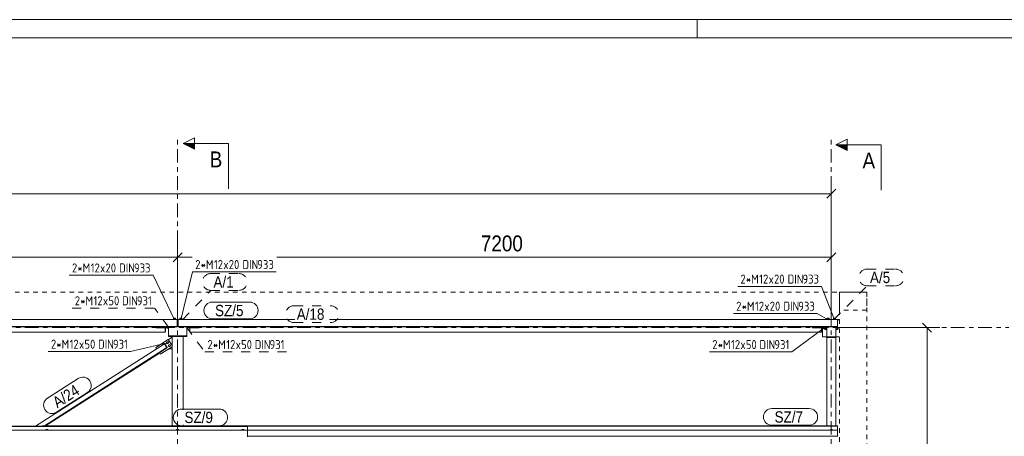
# Model space of a CAD drawing. Header units: millimetres. Extents: x -127 to 701, y 152 to 732.
# Tile 8 of 75: x 171 to 388, y 640 to 732. Entities that reach past the tile are written whole.
import ezdxf

# ---------------------------------------------------------------- set-up
doc = ezdxf.new("R2010")
doc.units = ezdxf.units.MM
for name, pattern in [('XKITLINE00', [0]), ('XKITLINE01', [4, 1, -1, 1, -1]), ('XKITLINE02', [4, 2, -2]), ('XKITLINE03', [6, 3, -1, 1, -1])]:
    doc.linetypes.add(name, pattern=pattern)
for name, color, linetype, lineweight in [('Bemassung', 1, 'Continuous', 0), ('Grid', 6, 'Continuous', 0), ('Schnitt', 6, 'Continuous', 0), ('Schrauben', 7, 'Continuous', 0), ('Schraubenbezeichnung', 5, 'Continuous', 0), ('Teil', 7, 'Continuous', 0), ('Text', 5, 'Continuous', 0), ('Zeichnungsrahmen', 3, 'Continuous', 0)]:
    doc.layers.add(name, color=color, linetype=linetype, lineweight=lineweight)
doc.styles.add('ARIAL', font='ARIAL.TTF')
doc.styles.add('ISOCPEUR', font='ISOCPEUR.TTF')

msp = doc.modelspace()

# ---------------------------------------------------------------- hatches: boundary and pattern name
at = {"layer": 'Schnitt'}
for points in [[(209.88, 703.76), (207.38, 705.01), (209.88, 705.01)], [(353.68, 703.5), (351.18, 704.75), (353.68, 704.75)]]:
    msp.add_hatch(color=256, dxfattribs=at).paths.add_polyline_path(points, flags=17)

# ---------------------------------------------------------------- linework, layer by layer
at = {"layer": 'Bemassung', "linetype": 'XKITLINE00', "lineweight": 0}
for p, q in [((350.18, 665.42), (350.18, 696.98)), ((351.17, 694.92), (349.19, 692.94)), ((-81.82, 693.93), (350.18, 693.93)), ((206.18, 665.42), (206.18, 682.98)), ((206.18, 665.42), (206.18, 682.98)), ((350.18, 665.42), (350.18, 682.98)), ((62.18, 679.93), (206.18, 679.93)), ((207.17, 680.92), (205.19, 678.94)), ((207.17, 680.92), (205.19, 678.94)), ((206.18, 679.93), (209.36, 679.93)), ((228.03, 679.93), (350.18, 679.93)), ((351.17, 680.92), (349.19, 678.94)), ((351.18, 664.42), (374.1, 664.42)), ((370.31, 665.41), (372.29, 663.43)), ((371.3, 520.42), (371.3, 664.42))]:
    msp.add_line(p, q, dxfattribs=at)
at = {"layer": 'Bemassung'}
for p in [(350.18, 693.93), (206.18, 679.93), (206.18, 679.93), (350.18, 679.93), (371.3, 664.42)]:
    msp.add_point(p, dxfattribs=at)
at = {"layer": 'Grid', "linetype": 'XKITLINE03', "lineweight": 0}
for p, q in [((206.18, 490.8), (206.18, 705.96)), ((350.18, 490.8), (350.18, 705.96)), ((-109.46, 664.42), (389.32, 664.42))]:
    msp.add_line(p, q, dxfattribs=at)
at = {"layer": 'Schnitt', "linetype": 'XKITLINE00', "lineweight": 0}
for p, q in [((207.38, 705.01), (209.88, 706.26)), ((207.38, 705.01), (209.88, 703.76)), ((217.38, 705.01), (207.38, 705.01)), ((209.88, 703.76), (209.88, 706.26)), ((217.38, 705.01), (217.38, 695.01)), ((351.18, 704.75), (353.68, 706)), ((353.68, 703.5), (353.68, 706)), ((351.18, 704.75), (353.68, 703.5)), ((361.18, 704.75), (351.18, 704.75)), ((361.18, 704.75), (361.18, 694.75))]:
    msp.add_line(p, q, dxfattribs=at)
at = {"layer": 'Schrauben', "linetype": 'XKITLINE00', "lineweight": 0}
for p, q in [((205.72, 666.27), (205.24, 666.27)), ((205.24, 666.22), (205.24, 666.27)), ((205.7, 666.47), (205.26, 666.47)), ((205.26, 666.47), (205.26, 666.27)), ((205.37, 666.27), (205.37, 666.47)), ((205.59, 666.27), (205.59, 666.47)), ((205.7, 666.27), (205.7, 666.47)), ((205.72, 666.22), (205.72, 666.27)), ((207.12, 666.27), (206.64, 666.27)), ((206.64, 666.22), (206.64, 666.27)), ((207.1, 666.47), (206.66, 666.47)), ((206.66, 666.47), (206.66, 666.27)), ((206.77, 666.27), (206.77, 666.47)), ((206.99, 666.27), (206.99, 666.47)), ((207.1, 666.27), (207.1, 666.47)), ((207.12, 666.22), (207.12, 666.27)), ((349.72, 666.27), (349.24, 666.27)), ((349.24, 666.22), (349.24, 666.27)), ((349.7, 666.47), (349.26, 666.47)), ((349.26, 666.47), (349.26, 666.27)), ((349.37, 666.27), (349.37, 666.47)), ((349.59, 666.27), (349.59, 666.47)), ((349.7, 666.27), (349.7, 666.47)), ((349.72, 666.22), (349.72, 666.27)), ((351.12, 666.27), (350.64, 666.27)), ((350.64, 666.22), (350.64, 666.27)), ((351.1, 666.47), (350.66, 666.47)), ((350.66, 666.47), (350.66, 666.27)), ((350.77, 666.27), (350.77, 666.47)), ((350.99, 666.27), (350.99, 666.47)), ((351.1, 666.27), (351.1, 666.47)), ((351.12, 666.22), (351.12, 666.27)), ((204.02, 664.34), (204.02, 664.18)), ((204.02, 664.18), (204.18, 664.18)), ((208.33, 664.18), (208.18, 664.18)), ((208.33, 664.34), (208.33, 664.18)), ((348.63, 664.18), (348.63, 664.34)), ((349.01, 664.18), (348.63, 664.18)), ((348.7, 664.22), (348.77, 664.34)), ((348.7, 664.22), (348.84, 663.98)), ((348.82, 664.18), (348.82, 664.34)), ((348.84, 663.98), (349.12, 663.98)), ((349.01, 664.34), (349.01, 664.18)), ((349.12, 663.98), (349.18, 664.08)), ((351.24, 664.46), (351.18, 664.35)), ((351.18, 664.08), (351.24, 663.98)), ((351.52, 664.46), (351.24, 664.46)), ((351.24, 663.98), (351.52, 663.98)), ((351.66, 664.22), (351.52, 664.46)), ((351.52, 663.98), (351.66, 664.22)), ((203.77, 661.1), (203.87, 661.3)), ((203.77, 661.08), (203.77, 661.1)), ((203.89, 660.92), (203.77, 661.1)), ((203.89, 660.9), (203.77, 661.08)), ((203.87, 661.3), (204.09, 661.31)), ((204.11, 660.93), (203.89, 660.92)), ((203.89, 660.9), (203.89, 660.92)), ((204.11, 660.91), (203.89, 660.9)), ((204.09, 661.31), (204.21, 661.12)), ((204.21, 661.12), (204.11, 660.93)), ((204.11, 660.91), (204.21, 661.1)), ((204.11, 660.91), (204.11, 660.93)), ((204.21, 661.1), (204.21, 661.12)), ((204.21, 660.43), (204.31, 660.63)), ((204.21, 660.41), (204.21, 660.43)), ((204.32, 660.25), (204.21, 660.43)), ((204.32, 660.23), (204.21, 660.41)), ((204.31, 660.63), (204.53, 660.64)), ((204.54, 660.26), (204.32, 660.25)), ((204.32, 660.23), (204.32, 660.25)), ((204.54, 660.24), (204.32, 660.23)), ((204.53, 660.64), (204.64, 660.46)), ((204.64, 660.46), (204.54, 660.26)), ((204.54, 660.24), (204.64, 660.44)), ((204.54, 660.24), (204.54, 660.26)), ((204.64, 660.44), (204.64, 660.46)), ((177.16, 641.93), (177.27, 641.95)), ((177.16, 641.81), (177.16, 641.93)), ((177.26, 641.95), (177.27, 641.95)), ((177.32, 641.96), (177.27, 641.95)), ((177.27, 641.95), (177.49, 641.95)), ((177.27, 641.81), (177.27, 641.95)), ((177.38, 641.96), (177.32, 641.96)), ((177.44, 641.96), (177.38, 641.96)), ((177.48, 641.95), (177.44, 641.96)), ((177.49, 641.95), (177.48, 641.95)), ((177.6, 641.93), (177.49, 641.95)), ((177.49, 641.95), (177.49, 641.81)), ((177.6, 641.81), (177.6, 641.93)), ((205.96, 641.93), (206.07, 641.95)), ((205.96, 641.81), (205.96, 641.93)), ((206.06, 641.95), (206.07, 641.95)), ((206.12, 641.96), (206.07, 641.95)), ((206.07, 641.95), (206.29, 641.95)), ((206.07, 641.81), (206.07, 641.95)), ((206.18, 641.96), (206.12, 641.96)), ((206.24, 641.96), (206.18, 641.96)), ((206.28, 641.95), (206.24, 641.96)), ((206.29, 641.95), (206.28, 641.95)), ((206.4, 641.93), (206.29, 641.95)), ((206.29, 641.95), (206.29, 641.81)), ((206.4, 641.81), (206.4, 641.93)), ((220.36, 641.93), (220.47, 641.95)), ((220.36, 641.81), (220.36, 641.93)), ((220.46, 641.95), (220.47, 641.95)), ((220.52, 641.96), (220.47, 641.95)), ((220.47, 641.95), (220.69, 641.95)), ((220.47, 641.81), (220.47, 641.95)), ((220.58, 641.96), (220.52, 641.96)), ((220.64, 641.96), (220.58, 641.96)), ((220.68, 641.95), (220.64, 641.96)), ((220.69, 641.95), (220.68, 641.95)), ((220.8, 641.93), (220.69, 641.95)), ((220.69, 641.95), (220.69, 641.81)), ((220.8, 641.81), (220.8, 641.93)), ((349.96, 641.89), (350.07, 641.91)), ((349.96, 641.76), (349.96, 641.89)), ((350.06, 641.91), (350.07, 641.91)), ((350.12, 641.92), (350.07, 641.91)), ((350.07, 641.91), (350.29, 641.91)), ((350.07, 641.76), (350.07, 641.91)), ((350.18, 641.92), (350.12, 641.92)), ((350.24, 641.92), (350.18, 641.92)), ((350.28, 641.91), (350.24, 641.92)), ((350.29, 641.91), (350.28, 641.91)), ((350.4, 641.89), (350.29, 641.91)), ((350.29, 641.91), (350.29, 641.76)), ((350.4, 641.76), (350.4, 641.89))]:
    msp.add_line(p, q, dxfattribs=at)
for centre, radius, start, end in [((348.98, 664.22), 0.3, 155.9613, 313.629), ((348.98, 664.22), 0.16, 129.6446, 50.3554), ((351.38, 664.22), 0.3, 226.371, 133.629), ((351.38, 664.22), 0.16, 30, 210), ((351.38, 664.22), 0.16, 210, 30)]:
    msp.add_arc(centre, radius, start, end, dxfattribs=at)
at = {"layer": 'Schraubenbezeichnung', "linetype": 'XKITLINE00', "lineweight": 0}
for p, q in [((182.31, 675.96), (200.78, 675.96)), ((205.48, 666.14), (200.78, 675.96)), ((206.88, 666.14), (209.46, 676.71)), ((209.46, 676.71), (227.93, 676.71)), ((329.57, 673.5), (348.04, 673.5)), ((350.88, 666.14), (348.04, 673.5)), ((328.63, 667.52), (347.1, 667.52)), ((349.48, 666.14), (347.1, 667.52)), ((348.82, 664.5), (341.49, 659.06)), ((203.99, 661.07), (195.79, 659.14)), ((177.67, 659.14), (195.79, 659.14)), ((323.36, 659.06), (341.49, 659.06))]:
    msp.add_line(p, q, dxfattribs=at)
at = {"layer": 'Schraubenbezeichnung', "linetype": 'XKITLINE02', "lineweight": 0}
for p, q in [((182.94, 668.72), (201.07, 668.72)), ((204.21, 664.5), (201.07, 668.72)), ((208.14, 664.5), (212.17, 659.06)), ((212.17, 659.06), (230.3, 659.06))]:
    msp.add_line(p, q, dxfattribs=at)
at = {"layer": 'Teil', "linetype": 'XKITLINE01', "lineweight": 0}
for p, q in [((-83.62, 672.22), (351.98, 672.22)), ((357.98, 672.22), (351.98, 672.22)), ((351.98, 672.22), (351.98, 613.82)), ((351.98, 672.22), (357.98, 672.22)), ((351.98, 668.22), (351.98, 672.22)), ((357.98, 613.82), (357.98, 672.22)), ((357.98, 672.22), (357.98, 668.22)), ((357.98, 668.22), (351.98, 668.22)), ((351.58, 666.22), (351.98, 666.22))]:
    msp.add_line(p, q, dxfattribs=at)
at = {"layer": 'Teil', "linetype": 'XKITLINE00', "lineweight": 0}
for p, q in [((206.08, 666.22), (82.37, 666.22)), ((206.08, 664.56), (206.08, 666.22)), ((206.08, 666.22), (206.28, 666.22)), ((206.08, 666.17), (206.28, 666.17)), ((206.08, 666.07), (206.28, 666.07)), ((206.13, 664.87), (206.13, 666.07)), ((206.13, 666.07), (206.23, 666.07)), ((206.23, 666.07), (206.23, 664.87)), ((232.02, 666.22), (206.28, 666.22)), ((206.28, 666.22), (206.28, 664.56)), ((351.58, 666.22), (239.68, 666.22)), ((351.58, 664.56), (351.58, 666.22)), ((351.58, 666.1), (351.98, 666.1)), ((62.28, 664.63), (206.08, 664.63)), ((206.08, 664.56), (62.28, 664.56)), ((201.45, 664.34), (201.45, 664.5)), ((201.45, 664.5), (203.71, 664.5)), ((204.18, 664.34), (201.45, 664.34)), ((203.45, 664.5), (203.45, 664.56)), ((203.45, 664.34), (203.45, 663.42)), ((203.51, 664.5), (203.51, 664.56)), ((203.51, 663.48), (203.51, 664.34)), ((203.71, 664.5), (203.71, 664.56)), ((204.18, 664.5), (203.71, 664.5)), ((204.18, 664.56), (204.18, 662.56)), ((206.23, 664.87), (206.13, 664.87)), ((206.28, 664.63), (351.58, 664.63)), ((206.28, 664.56), (351.58, 664.56)), ((208.18, 662.56), (208.18, 664.56)), ((208.18, 664.5), (208.64, 664.5)), ((208.18, 664.34), (210.9, 664.34)), ((208.64, 664.5), (208.64, 664.56)), ((210.9, 664.5), (208.64, 664.5)), ((208.84, 664.5), (208.84, 664.56)), ((208.84, 663.48), (208.84, 664.34)), ((208.9, 664.5), (208.9, 664.56)), ((208.9, 663.42), (208.9, 664.34)), ((210.9, 664.34), (210.9, 664.5)), ((346.06, 664.34), (346.06, 664.5)), ((346.06, 664.5), (348.32, 664.5)), ((349.18, 664.34), (346.06, 664.34)), ((348.06, 664.5), (348.06, 664.56)), ((348.06, 664.34), (348.06, 663.42)), ((348.12, 664.5), (348.12, 664.56)), ((348.12, 663.48), (348.12, 664.34)), ((348.28, 664.5), (348.28, 664.56)), ((348.28, 662.34), (348.28, 664.34)), ((348.32, 664.5), (348.32, 664.56)), ((349.18, 664.5), (348.32, 664.5)), ((349.18, 664.56), (349.18, 662.36)), ((351.18, 662.36), (351.18, 664.56)), ((203.45, 663.42), (64.9, 663.42)), ((201.4, 660.03), (204.14, 661.78)), ((203.45, 663.48), (203.51, 663.48)), ((204.14, 661.78), (204.98, 660.49)), ((204.15, 661.77), (204.98, 662.31)), ((204.18, 662.58), (208.18, 662.58)), ((204.18, 662.56), (204.18, 662.42)), ((204.18, 662.56), (208.18, 662.56)), ((204.18, 662.42), (204.98, 662.42)), ((204.98, 642.75), (204.98, 662.42)), ((204.98, 662.42), (207.38, 662.42)), ((207.38, 662.42), (208.18, 662.42)), ((207.38, 646.25), (207.38, 662.42)), ((208.18, 662.42), (208.18, 662.56)), ((208.9, 663.48), (208.84, 663.48)), ((348.06, 663.42), (208.9, 663.42)), ((348.06, 663.48), (348.12, 663.48)), ((348.28, 662.34), (349.18, 662.34)), ((349.18, 662.38), (351.18, 662.38)), ((349.18, 662.22), (349.18, 662.36)), ((349.18, 662.36), (351.18, 662.36)), ((349.18, 642.75), (349.18, 662.22)), ((349.18, 662.22), (351.18, 662.22)), ((351.18, 662.22), (351.18, 662.36)), ((351.18, 662.34), (351.98, 662.34)), ((351.18, 642.75), (351.18, 662.22)), ((174.85, 642.65), (203.3, 660.82)), ((176.86, 642.75), (203.84, 659.98)), ((201.4, 660.01), (201.4, 660.03)), ((201.59, 659.73), (201.4, 660.03)), ((201.58, 659.72), (201.4, 660.01)), ((203.84, 659.93), (202.16, 658.86)), ((204.98, 660.19), (202.37, 658.53)), ((204.98, 660.17), (202.37, 658.51)), ((203.35, 660.85), (203.3, 660.82)), ((203.84, 659.98), (203.3, 660.82)), ((203.3, 660.82), (203.84, 659.98)), ((203.35, 660.85), (203.89, 660.02)), ((203.84, 659.98), (203.89, 660.02)), ((203.84, 659.93), (203.84, 659.98)), ((203.84, 659.98), (203.84, 659.93)), ((203.84, 659.93), (203.89, 659.97)), ((203.89, 660.02), (203.89, 659.97)), ((204.28, 659.7), (204.27, 659.71)), ((204.28, 659.7), (204.28, 659.72)), ((204.28, 659.72), (204.98, 659.72)), ((204.98, 659.7), (204.28, 659.7)), ((177.05, 642.75), (202.18, 658.8)), ((202.16, 658.86), (202.16, 658.84)), ((202.37, 658.53), (202.16, 658.86)), ((202.37, 658.51), (202.16, 658.84)), ((202.37, 658.51), (202.37, 658.53)), ((46.78, 642.65), (221.58, 642.65)), ((46.78, 642.61), (221.58, 642.61)), ((46.78, 642.56), (221.58, 642.56)), ((176.38, 642.65), (176.38, 642.75)), ((176.38, 642.75), (351.58, 642.75)), ((176.38, 642.7), (351.58, 642.7)), ((176.38, 642.65), (176.38, 642.65)), ((176.38, 642.65), (351.58, 642.65)), ((207.38, 642.75), (207.38, 642.95)), ((221.58, 640.28), (221.58, 642.65)), ((351.58, 642.75), (351.58, 640.39)), ((46.78, 641.81), (221.58, 641.81)), ((221.58, 641.76), (351.58, 641.76)), ((221.58, 640.45), (351.58, 640.45))]:
    msp.add_line(p, q, dxfattribs=at)
at = {"layer": 'Text', "linetype": 'XKITLINE02', "lineweight": 0}
for p, q in [((358.1, 677.32), (364.31, 677.32)), ((213.48, 676.32), (219.69, 676.32)), ((207.37, 666.21), (213.48, 672.62)), ((213.48, 672.62), (219.69, 672.62)), ((350.77, 666.21), (358.1, 673.62)), ((358.1, 673.62), (364.31, 673.62)), ((231.82, 669.22), (239.88, 669.22)), ((231.82, 665.52), (239.88, 665.52))]:
    msp.add_line(p, q, dxfattribs=at)
at = {"layer": 'Text', "linetype": 'XKITLINE00', "lineweight": 0}
for p, q in [((213.83, 670.02), (222.07, 670.02)), ((213.83, 666.32), (222.07, 666.32)), ((177.51, 648.86), (184.3, 653.19)), ((179.5, 645.74), (186.3, 650.08)), ((207.09, 646.45), (215.33, 646.45)), ((337.09, 646.55), (345.33, 646.55)), ((207.09, 642.75), (215.33, 642.75)), ((337.09, 642.85), (345.33, 642.85))]:
    msp.add_line(p, q, dxfattribs=at)
at = {"layer": 'Text', "linetype": 'XKITLINE02', "lineweight": 0}
for centre, start, end in [((358.1, 675.47), 90, 270), ((364.31, 675.47), 270, 90), ((213.48, 674.47), 90, 270), ((219.69, 674.47), 270, 90), ((231.82, 667.37), 90, 270), ((239.88, 667.37), 270, 90)]:
    msp.add_arc(centre, 1.85, start, end, dxfattribs=at)
at = {"layer": 'Text', "linetype": 'XKITLINE00', "lineweight": 0}
for centre, start, end in [((213.83, 668.17), 90, 270), ((222.07, 668.17), 270, 90), ((185.3, 651.64), 302.5703, 122.5703), ((178.51, 647.3), 122.5703, 302.5703), ((207.09, 644.6), 90, 270), ((215.33, 644.6), 270, 90), ((337.09, 644.7), 90, 270), ((345.33, 644.7), 270, 90)]:
    msp.add_arc(centre, 1.85, start, end, dxfattribs=at)
at = {"layer": 'Zeichnungsrahmen', "linetype": 'XKITLINE00', "lineweight": 0}
for p, q in [((700.61, 732.33), (-127.39, 732.33)), ((320.61, 728.33), (320.61, 732.33)), ((696.61, 728.33), (-123.39, 728.33))]:
    msp.add_line(p, q, dxfattribs=at)

# ---------------------------------------------------------------- texts
at = {"layer": 'Bemassung', "style": 'ARIAL', "width": 0.85}
msp.add_text('7200', height=3.5, dxfattribs=at).set_placement((272.99, 681.23))
at = {"layer": 'Schnitt', "style": 'ARIAL', "width": 0.85}
for s, p in [('B', (213.26, 699.76)), ('A', (357.06, 699.5))]:
    msp.add_text(s, height=3.5, dxfattribs=at).set_placement(p)
at = {"layer": 'Schraubenbezeichnung', "style": 'ISOCPEUR', "width": 0.85}
for s, p in [('2', (210.06, 677.31)), ('*M', (211.26, 677.31)), ('12', (214.18, 677.31)), ('20', (217.45, 677.31)), ('DIN', (220.46, 677.31)), ('933', (223.72, 677.31)), ('2', (182.91, 676.56)), ('*M', (184.11, 676.56)), ('12', (187.03, 676.56)), ('x', (189.09, 676.56)), ('20', (190.3, 676.56)), ('DIN', (193.3, 676.56)), ('933', (196.57, 676.56)), ('x', (216.25, 677.31)), ('2', (330.17, 674.1)), ('*M', (331.37, 674.1)), ('12', (334.3, 674.1)), ('x', (336.36, 674.1)), ('20', (337.56, 674.1)), ('DIN', (340.57, 674.1)), ('933', (343.83, 674.1)), ('2', (183.54, 669.32)), ('*M', (184.74, 669.32)), ('12', (187.66, 669.32)), ('x', (189.73, 669.32)), ('50', (190.93, 669.32)), ('DIN', (193.94, 669.32)), ('931', (197.2, 669.32)), ('*M', (330.44, 668.12)), ('2', (329.23, 668.12)), ('12', (333.36, 668.12)), ('x', (335.42, 668.12)), ('20', (336.62, 668.12)), ('DIN', (339.63, 668.12)), ('933', (342.9, 668.12)), ('2', (178.27, 659.74)), ('*M', (179.47, 659.74)), ('12', (182.39, 659.74)), ('50', (185.66, 659.74)), ('DIN', (188.66, 659.74)), ('931', (191.93, 659.74)), ('2', (212.77, 659.66)), ('*M', (213.97, 659.66)), ('12', (216.89, 659.66)), ('50', (220.16, 659.66)), ('DIN', (223.17, 659.66)), ('931', (226.43, 659.66)), ('2', (323.96, 659.66)), ('*M', (325.17, 659.66)), ('12', (328.09, 659.66)), ('50', (331.35, 659.66)), ('DIN', (334.36, 659.66)), ('931', (337.63, 659.66)), ('x', (184.45, 659.74)), ('x', (218.96, 659.66)), ('x', (330.15, 659.66))]:
    msp.add_text(s, height=2, dxfattribs=at).set_placement(p)
at = {"layer": 'Text', "style": 'ARIAL', "width": 0.85}
for s, p in [('A/5', (358.7, 674.22)), ('A/1', (214.08, 673.22)), ('SZ/5', (214.43, 666.92)), ('A/18', (232.42, 666.12)), ('SZ/9', (207.69, 643.35)), ('SZ/7', (337.69, 643.45))]:
    msp.add_text(s, height=2.5, dxfattribs=at).set_placement(p)
msp.add_text('A/24', height=2.5, rotation=32.5727, dxfattribs=at).set_placement((179.69, 646.57))

doc.saveas('drawing.dxf')
